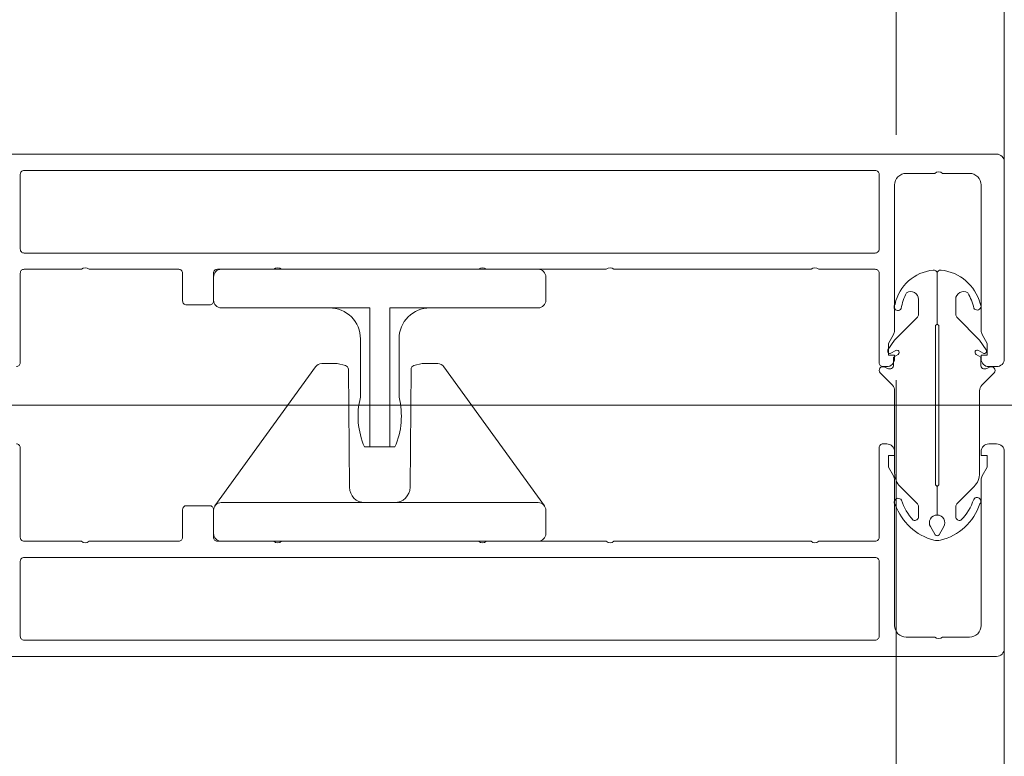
# Model space of a CAD drawing. Header units: millimetres. Extents: x 213386 to 459888, y 74252 to 208052.
# Tile 84 of 256: x 373143 to 373271, y 157062 to 157157. Entities that reach past the tile are written whole.
import ezdxf

# ---------------------------------------------------------------- set-up
doc = ezdxf.new("R2010")
doc.units = ezdxf.units.MM
doc.linetypes.add('ČÁRKOVANÁ', pattern=[19.05, 12.7, -6.35])
doc.layers.add('FASÁDA DETAILNÍ', color=255, linetype='Continuous', lineweight=0)

# ---------------------------------------------------------------- blocks, each defined once
blk = doc.blocks.new('236134_0100_s_v')
for points in [[(22.8, -23), (22.8, -5), (42, -5, 0.414214), (43, -4), (43, -1, 0.414214), (42, 0), (1, 0, 0.414214), (0, -1), (0, -4, 0.414214), (1, -5), (20.2, -5), (20.2, -23)], [(15, -5, -0.414214), (19, -9), (19, -16.57, 0.165764), (19.53, -23), (23.47, -23, 0.165764), (24, -16.57), (24, -9, -0.414214), (28, -5)]]:
    blk.add_lwpolyline(points, format="xyb")
blk = doc.blocks.new('236134_0200_s_v')
for points in [[(19.58, 5, -0.41166), (17.58, 6.98), (17.45, 22.25, 0.344217), (17.07, 22.73), (16, 23), (14, 23, 0.240828), (13.19, 22.59), (0.19, 4.59)], [(23.42, 5, 0.41166), (25.42, 6.98), (25.55, 22.25, -0.344217), (25.93, 22.73), (27, 23), (29, 23, -0.240828), (29.81, 22.59), (42.81, 4.59)]]:
    blk.add_lwpolyline(points, format="xyb")
blk.add_lwpolyline([(42, 5), (1, 5, 0.414214), (0, 4), (0, 1, 0.414214), (1, 0), (42, 0, 0.414214), (43, 1), (43, 4, 0.414214)], format="xyb", close=True)
blk = doc.blocks.new('244748_a')
blk.add_lwpolyline([(8.32, -1.69, 0.082248), (6.34, -0.9, -1.09695), (6.94, -0.1, -0.315353), (11.26, -5.15, -0.480529), (10.87, -5.64), (4.27, -5.64), (4.08, -5.45), (-16.53, -5.45), (-16.72, -5.64), (-20.43, -5.64, 0.574019), (-21.93, -4.78), (-22.99, -5.4, 0.524827), (-22.99, -5.9), (-21.93, -6.52, 0.574021), (-20.43, -5.66), (-16.72, -5.66), (-16.53, -5.85), (4.08, -5.85), (4.27, -5.66), (10.87, -5.66, -0.480529), (11.26, -6.15, -0.326229), (6.88, -11.09, -1.09695), (6.28, -10.3, 0.081457), (8.32, -9.61, 0.599203), (7.48, -8.05), (5.52, -8.05, 0.198965), (5.17, -8.2), (2.22, -11.15), (0.93, -12.01, -0.738038), (0.51, -11.62), (0.87, -11, 1), (0.35, -10.7), (0, -11.3), (-0.98, -11.3, 0.619205), (-1.45, -12.06), (-1.28, -12.43, -0.808139), (-2.04, -13.04), (-3.63, -11.44, 0.198906), (-4.34, -11.15), (-14.99, -11.15, -0.198936), (-16.76, -10.42), (-18.98, -8.2, 0.198942), (-19.33, -8.05), (-20.67, -8.05, 0.500217), (-21.09, -8.73, 0.122037), (-18.5, -10.27, -1.093735), (-19.1, -11.07, -0.240768), (-23.7, -6.07, -0.106226), (-23.7, -5.23, -0.256232), (-19, -0.13, -1.093735), (-18.4, -0.92, 0.116856), (-21.09, -2.57, 0.500217), (-20.67, -3.25), (-19.33, -3.25, 0.198942), (-18.98, -3.1), (-16.75, -0.88, -0.198936), (-14.99, -0.15), (-4.34, -0.15, 0.198907), (-3.63, 0.14), (-2.04, 1.74, -0.808139), (-1.28, 1.13), (-1.45, 0.76, 0.619205), (-0.98, 0), (0, 0), (0.35, -0.6, 1), (0.87, -0.3), (0.51, 0.32, -0.738038), (0.93, 0.71), (2.22, -0.15), (5.17, -3.1, 0.198965), (5.52, -3.25), (7.48, -3.25, 0.599203)], format="xyb", close=True)

msp = doc.modelspace()

# ---------------------------------------------------------------- linework, layer by layer
at = {"layer": 'FASÁDA DETAILNÍ', "linetype": 'ČÁRKOVANÁ', "ltscale": 5}
msp.add_line((373256.638, 145712.154), (373256.638, 168952.154), dxfattribs=at)
at = {"layer": 'FASÁDA DETAILNÍ'}
for p, q in [((373340.762, 157107.154), (373015.071, 157107.154)), ((373340.762, 157107.154), (373015.071, 157107.154)), ((373270.638, 157075.654), (373270.638, 155175.904))]:
    msp.add_line(p, q, dxfattribs=at)
msp.add_lwpolyline([(373270.638, 157138.654), (373270.638, 157525.654)], close=True, dxfattribs=at)
for points in [[(373142.838, 157112.154, 0.4142136), (373143.338, 157112.654), (373143.338, 157124.254, -0.4142136), (373143.838, 157124.754), (373151.238, 157124.754, -0.3999851), (373152.238, 157124.754), (373163.838, 157124.754, -0.4142136), (373164.338, 157124.254), (373164.338, 157120.654, 0.4142136), (373164.838, 157120.154), (373167.838, 157120.154, 0.4142136), (373168.338, 157120.654), (373168.338, 157124.254, -0.4142136), (373168.838, 157124.754), (373176.138, 157124.754, -0.38324), (373177.138, 157124.754), (373202.638, 157124.754, -0.38324), (373203.638, 157124.754), (373219.138, 157124.754, -0.38324), (373220.138, 157124.754), (373245.638, 157124.754, -0.38324), (373246.638, 157124.754), (373253.938, 157124.754, -0.4142136), (373254.438, 157124.254), (373254.438, 157112.654, 0.4142136), (373254.938, 157112.154), (373255.438, 157112.154, 0.4142136), (373256.438, 157113.154), (373256.438, 157113.654), (373255.638, 157113.654), (373255.638, 157115.154), (373256.304, 157116.308, 0.1169365), (373256.438, 157116.808), (373256.438, 157135.663, -0.4142315), (373257.938, 157137.163), (373261.648, 157137.163, -0.3999851), (373262.648, 157137.163), (373266.138, 157137.163, -0.4142315), (373267.638, 157135.663), (373267.638, 157116.808, 0.1169365), (373267.772, 157116.308), (373268.438, 157115.154), (373268.438, 157113.654), (373267.638, 157113.654), (373267.638, 157113.154, 0.4142136), (373268.638, 157112.154), (373269.638, 157112.154, 0.4142136), (373270.638, 157113.154), (373270.638, 157138.654, 0.4142135), (373269.638, 157139.654), (373269.638, 157139.654), (373121.138, 157139.654, 0.4142136)], [(373142.838, 157112.154, 0.4142136), (373143.338, 157112.654), (373143.338, 157124.254, -0.4142136), (373143.838, 157124.754), (373151.238, 157124.754, -0.3999851), (373152.238, 157124.754), (373163.838, 157124.754, -0.4142136), (373164.338, 157124.254), (373164.338, 157120.654, 0.4142136), (373164.838, 157120.154), (373167.838, 157120.154, 0.4142136), (373168.338, 157120.654), (373168.338, 157124.254, -0.4142136), (373168.838, 157124.754), (373176.138, 157124.754, -0.38324), (373177.138, 157124.754), (373202.638, 157124.754, -0.38324), (373203.638, 157124.754), (373219.138, 157124.754, -0.38324), (373220.138, 157124.754), (373245.638, 157124.754, -0.38324), (373246.638, 157124.754), (373253.938, 157124.754, -0.4142136), (373254.438, 157124.254), (373254.438, 157112.654, 0.4142136), (373254.938, 157112.154), (373255.438, 157112.154, 0.4142136), (373256.438, 157113.154), (373256.438, 157113.654), (373255.638, 157113.654), (373255.638, 157115.154), (373256.304, 157116.308, 0.1169365), (373256.438, 157116.808), (373256.438, 157135.663, -0.4142315), (373257.938, 157137.163), (373261.648, 157137.163, -0.3999851), (373262.648, 157137.163), (373266.138, 157137.163, -0.4142315), (373267.638, 157135.663), (373267.638, 157116.808, 0.1169365), (373267.772, 157116.308), (373268.438, 157115.154), (373268.438, 157113.654), (373267.638, 157113.654), (373267.638, 157113.154, 0.4142136), (373268.638, 157112.154), (373269.638, 157112.154, 0.4142136), (373270.638, 157113.154), (373270.638, 157138.654, 0.4142135), (373269.638, 157139.654), (373269.638, 157139.654), (373121.138, 157139.654, 0.4142136)], [(373142.838, 157102.154, -0.4142136), (373143.338, 157101.654), (373143.338, 157090.054, 0.4142136), (373143.838, 157089.554), (373151.238, 157089.554, 0.3999851), (373152.238, 157089.554), (373163.838, 157089.554, 0.4142136), (373164.338, 157090.054), (373164.338, 157093.654, -0.4142136), (373164.838, 157094.154), (373167.838, 157094.154, -0.4142136), (373168.338, 157093.654), (373168.338, 157090.054, 0.4142136), (373168.838, 157089.554), (373176.138, 157089.554, 0.38324), (373177.138, 157089.554), (373202.638, 157089.554, 0.38324), (373203.638, 157089.554), (373219.138, 157089.554, 0.38324), (373220.138, 157089.554), (373245.638, 157089.554, 0.38324), (373246.638, 157089.554), (373253.938, 157089.554, 0.4142136), (373254.438, 157090.054), (373254.438, 157101.654, -0.4142136), (373254.938, 157102.154), (373255.438, 157102.154, -0.4142136), (373256.438, 157101.154), (373256.438, 157100.654), (373255.638, 157100.654), (373255.638, 157099.154), (373256.304, 157098.001, -0.1169365), (373256.438, 157097.501), (373256.438, 157078.646, 0.4142315), (373257.938, 157077.146), (373261.648, 157077.146, 0.3999851), (373262.648, 157077.146), (373266.138, 157077.146, 0.4142315), (373267.638, 157078.646), (373267.638, 157097.501, -0.1169365), (373267.772, 157098.001), (373268.438, 157099.154), (373268.438, 157100.654), (373267.638, 157100.654), (373267.638, 157101.154, -0.4142136), (373268.638, 157102.154), (373269.638, 157102.154, -0.4142136), (373270.638, 157101.154), (373270.638, 157075.654, -0.4142135), (373269.638, 157074.654), (373269.638, 157074.654), (373121.138, 157074.654, -0.4142136)], [(373142.838, 157102.154, -0.4142136), (373143.338, 157101.654), (373143.338, 157090.054, 0.4142136), (373143.838, 157089.554), (373151.238, 157089.554, 0.3999851), (373152.238, 157089.554), (373163.838, 157089.554, 0.4142136), (373164.338, 157090.054), (373164.338, 157093.654, -0.4142136), (373164.838, 157094.154), (373167.838, 157094.154, -0.4142136), (373168.338, 157093.654), (373168.338, 157090.054, 0.4142136), (373168.838, 157089.554), (373176.138, 157089.554, 0.38324), (373177.138, 157089.554), (373202.638, 157089.554, 0.38324), (373203.638, 157089.554), (373219.138, 157089.554, 0.38324), (373220.138, 157089.554), (373245.638, 157089.554, 0.38324), (373246.638, 157089.554), (373253.938, 157089.554, 0.4142136), (373254.438, 157090.054), (373254.438, 157101.654, -0.4142136), (373254.938, 157102.154), (373255.438, 157102.154, -0.4142136), (373256.438, 157101.154), (373256.438, 157100.654), (373255.638, 157100.654), (373255.638, 157099.154), (373256.304, 157098.001, -0.1169365), (373256.438, 157097.501), (373256.438, 157078.646, 0.4142315), (373257.938, 157077.146), (373261.648, 157077.146, 0.3999851), (373262.648, 157077.146), (373266.138, 157077.146, 0.4142315), (373267.638, 157078.646), (373267.638, 157097.501, -0.1169365), (373267.772, 157098.001), (373268.438, 157099.154), (373268.438, 157100.654), (373267.638, 157100.654), (373267.638, 157101.154, -0.4142136), (373268.638, 157102.154), (373269.638, 157102.154, -0.4142136), (373270.638, 157101.154), (373270.638, 157075.654, -0.4142135), (373269.638, 157074.654), (373269.638, 157074.654), (373121.138, 157074.654, -0.4142136)]]:
    msp.add_lwpolyline(points, format="xyb", dxfattribs=at)
for points in [[(373143.838, 157137.554), (373253.938, 157137.554, -0.4142136), (373254.438, 157137.054), (373254.438, 157127.354, -0.4142136), (373253.938, 157126.854), (373143.838, 157126.854, -0.4142136), (373143.338, 157127.354), (373143.338, 157137.054, -0.4142136), (373143.838, 157137.554)], [(373143.838, 157137.554), (373253.938, 157137.554, -0.4142136), (373254.438, 157137.054), (373254.438, 157127.354, -0.4142136), (373253.938, 157126.854), (373143.838, 157126.854, -0.4142136), (373143.338, 157127.354), (373143.338, 157137.054, -0.4142136), (373143.838, 157137.554)], [(373143.838, 157076.754), (373253.938, 157076.754, 0.4142136), (373254.438, 157077.254), (373254.438, 157086.954, 0.4142136), (373253.938, 157087.454), (373143.838, 157087.454, 0.4142136), (373143.338, 157086.954), (373143.338, 157077.254, 0.4142136), (373143.838, 157076.754)], [(373143.838, 157076.754), (373253.938, 157076.754, 0.4142136), (373254.438, 157077.254), (373254.438, 157086.954, 0.4142136), (373253.938, 157087.454), (373143.838, 157087.454, 0.4142136), (373143.338, 157086.954), (373143.338, 157077.254, 0.4142136), (373143.838, 157076.754)]]:
    msp.add_lwpolyline(points, format="xyb", close=True, dxfattribs=at)

# ---------------------------------------------------------------- block references
for name, p in [('236134_0100_s_v', (373168.338, 157124.754)), ('236134_0100_s_v', (373168.338, 157124.754)), ('236134_0200_s_v', (373168.338, 157089.554)), ('236134_0200_s_v', (373168.338, 157089.554))]:
    msp.add_blockref(name, p, dxfattribs=at)
at = {"layer": 'FASÁDA DETAILNÍ', "xscale": -1, "rotation": 270}
msp.add_blockref('244748_a', (373267.599, 157113.377), dxfattribs=at)
msp.add_blockref('244748_a', (373267.599, 157113.377), dxfattribs=at)

doc.saveas('drawing.dxf')
